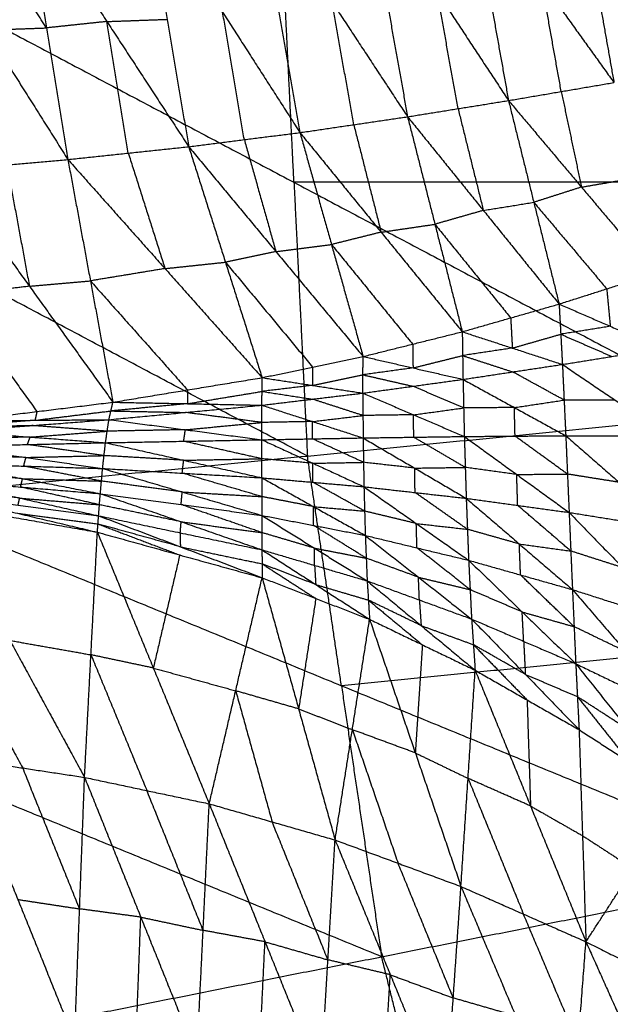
# Model space of a CAD drawing. Header units: millimetres. Extents: x -106 to 110, y -96 to 120.
# Tile 192 of 256: x -47.36 to -41.99, y 2.4 to 11.33. Entities that reach past the tile are written whole.
import ezdxf

# ---------------------------------------------------------------- set-up
doc = ezdxf.new("R2010")
doc.units = ezdxf.units.MM
doc.header["$MEASUREMENT"] = 0
doc.layers.add('Default', color=7, linetype='Continuous', true_color=0x000000)

msp = doc.modelspace()

# ---------------------------------------------------------------- linework, layer by layer
at = {"layer": 'Default'}
for points in [[(-42.2863, 12.5984, -1.9468), (-42.1234, 11.6776, -1.5788), (-41.9605, 10.7569, -1.2108)], [(-42.2863, 12.5984, -1.9468), (-41.6613, 11.7586, -1.5352), (-41.0362, 10.9189, -1.1235)], [(-45.2023, 12.5225, -2.2925), (-45.0069, 11.4128, -1.8619), (-44.8114, 10.3031, -1.4312)], [(-45.2023, 12.5225, -2.2925), (-44.5183, 11.4845, -1.8282), (-43.8342, 10.4465, -1.364)], [(-44.2114, 12.556, -2.1872), (-44.0228, 11.5012, -1.7756), (-43.8342, 10.4465, -1.364)], [(-44.2114, 12.556, -2.1872), (-43.5647, 11.5748, -1.7401), (-42.918, 10.5937, -1.293)], [(-43.2737, 12.581, -2.0759), (-43.0958, 11.5873, -1.6845), (-42.918, 10.5937, -1.293)], [(-43.2737, 12.581, -2.0759), (-42.6171, 11.6689, -1.6433), (-41.9605, 10.7569, -1.2108)], [(-47.1128, 11.2524, -2.0092), (-47.4838, 11.8395, -2.2582), (-47.8547, 12.4265, -2.5073)], [(-47.3076, 12.4461, -2.4724), (-47.1128, 11.2524, -2.0092), (-46.918, 10.0587, -1.5461)], [(-47.3076, 12.4461, -2.4724), (-46.5642, 11.3104, -1.9818), (-45.8208, 10.1747, -1.4912)], [(-46.2146, 12.4856, -2.3865), (-46.0177, 11.3301, -1.9389), (-45.8208, 10.1747, -1.4912)], [(-46.2146, 12.4856, -2.3865), (-45.513, 11.3943, -1.9089), (-44.8114, 10.3031, -1.4312)], [(-48.4019, 12.407, -2.5421), (-47.66, 11.2328, -2.0441), (-46.918, 10.0587, -1.5461)], [(-48.8358, 11.9553, 3.8611), (-44.8655, 9.8519, 3.8351), (-40.8952, 7.7484, 3.8092)], [(-44.8655, 9.8519, 3.8351), (-44.9171, 10.9036, 3.8351), (-44.9688, 11.9553, 3.8351)], [(-42.4392, 10.6753, -1.2519), (-42.5281, 11.1721, -1.4476), (-42.6171, 11.6689, -1.6433)], [(-43.3761, 10.5201, -1.3285), (-43.4704, 11.0475, -1.5343), (-43.5647, 11.5748, -1.7401)], [(-44.3228, 10.3748, -1.3976), (-44.4205, 10.9297, -1.6129), (-44.5183, 11.4845, -1.8282)], [(-45.3161, 10.2389, -1.4612), (-45.4145, 10.8166, -1.685), (-45.513, 11.3943, -1.9089)], [(-46.5642, 11.3104, -1.9818), (-46.8385, 11.2814, -1.9955), (-47.1128, 11.2524, -2.0092)], [(-46.5642, 11.3104, -1.9818), (-46.2909, 11.3203, -1.9603), (-46.0177, 11.3301, -1.9389)], [(-46.3694, 10.1167, -1.5186), (-46.4668, 10.7136, -1.7502), (-46.5642, 11.3104, -1.9818)], [(-47.66, 11.2328, -2.0441), (-47.3864, 11.2426, -2.0267), (-47.1128, 11.2524, -2.0092)], [(-42.918, 10.5937, -1.293), (-42.4392, 10.6753, -1.2519), (-41.9605, 10.7569, -1.2108)], [(-42.4392, 10.6753, -1.2519), (-42.3475, 10.242, -0.9286), (-42.2557, 9.8086, -0.6053)], [(-43.8342, 10.4465, -1.364), (-43.3761, 10.5201, -1.3285), (-42.918, 10.5937, -1.293)], [(-42.918, 10.5937, -1.293), (-42.6883, 9.6707, -0.6028), (-42.4586, 8.7478, 0.0874)], [(-42.918, 10.5937, -1.293), (-42.2557, 9.8086, -0.6053), (-41.5934, 9.0235, 0.0824)], [(-43.3761, 10.5201, -1.3285), (-43.2612, 10.0586, -0.9834), (-43.1464, 9.5971, -0.6383)], [(-44.8114, 10.3031, -1.4312), (-44.3228, 10.3748, -1.3976), (-43.8342, 10.4465, -1.364)], [(-44.3228, 10.3748, -1.3976), (-44.1987, 9.8873, -1.0334), (-44.0746, 9.3997, -0.6692)], [(-43.8342, 10.4465, -1.364), (-43.586, 9.4714, -0.6356), (-43.3378, 8.4963, 0.0927)], [(-43.8342, 10.4465, -1.364), (-43.1464, 9.5971, -0.6383), (-42.4586, 8.7478, 0.0874)], [(-45.8208, 10.1747, -1.4912), (-45.3161, 10.2389, -1.4612), (-44.8114, 10.3031, -1.4312)], [(-44.8114, 10.3031, -1.4312), (-44.5247, 9.2875, -0.6664), (-44.2381, 8.272, 0.0984)], [(-44.8114, 10.3031, -1.4312), (-44.0746, 9.3997, -0.6692), (-43.3378, 8.4963, 0.0927)], [(-45.3161, 10.2389, -1.4612), (-45.1727, 9.7311, -1.0788), (-45.0294, 9.2234, -0.6964)], [(-46.918, 10.0587, -1.5461), (-46.3694, 10.1167, -1.5186), (-45.8208, 10.1747, -1.4912)], [(-46.3694, 10.1167, -1.5186), (-46.2029, 9.593, -1.1197), (-46.0364, 9.0694, -0.7208)], [(-45.8208, 10.1747, -1.4912), (-45.4878, 9.1274, -0.6934), (-45.1548, 8.0801, 0.1044)], [(-45.8208, 10.1747, -1.4912), (-45.0294, 9.2234, -0.6964), (-44.2381, 8.272, 0.0984)], [(-48.0251, 9.9612, -1.5903), (-47.4716, 10.0099, -1.5682), (-46.918, 10.0587, -1.5461)], [(-47.4716, 10.0099, -1.5682), (-47.3694, 9.4596, -1.1532), (-47.2672, 8.9093, -0.7383)], [(-46.918, 10.0587, -1.5461), (-46.7137, 8.958, -0.7161), (-46.5093, 7.8574, 0.1138)], [(-46.918, 10.0587, -1.5461), (-46.0364, 9.0694, -0.7208), (-45.1548, 8.0801, 0.1044)], [(-48.0251, 9.9612, -1.5903), (-47.2672, 8.9093, -0.7383), (-46.5093, 7.8574, 0.1138)], [(-40.9985, 9.8519, 3.8092), (-42.932, 9.8519, 3.8222), (-44.8655, 9.8519, 3.8351)], [(-44.8655, 9.8519, 3.8351), (-44.8045, 8.6106, 3.8351), (-44.7435, 7.3693, 3.8351)], [(-42.2557, 9.8086, -0.6053), (-42.0163, 9.8494, -0.5848), (-41.7769, 9.8902, -0.5642)], [(-42.2557, 9.8086, -0.6053), (-42.472, 9.7397, -0.6041), (-42.6883, 9.6707, -0.6028)], [(-43.1464, 9.5971, -0.6383), (-42.9174, 9.6339, -0.6205), (-42.6883, 9.6707, -0.6028)], [(-42.6883, 9.6707, -0.6028), (-42.3572, 9.2782, -0.2589), (-42.026, 8.8856, 0.0849)], [(-43.1464, 9.5971, -0.6383), (-43.3662, 9.5343, -0.637), (-43.586, 9.4714, -0.6356)], [(-44.7435, 7.3693, 3.8351), (-46.7287, 8.4211, 3.8481), (-48.7138, 9.4728, 3.8611)], [(-44.0746, 9.3997, -0.6692), (-43.8303, 9.4356, -0.6524), (-43.586, 9.4714, -0.6356)], [(-43.586, 9.4714, -0.6356), (-43.2421, 9.0467, -0.2728), (-42.8982, 8.6221, 0.0901)], [(-44.0746, 9.3997, -0.6692), (-44.2997, 9.3436, -0.6678), (-44.5247, 9.2875, -0.6664)], [(-45.0294, 9.2234, -0.6964), (-45.2586, 9.1754, -0.6949), (-45.4878, 9.1274, -0.6934)], [(-45.0294, 9.2234, -0.6964), (-44.7771, 9.2554, -0.6814), (-44.5247, 9.2875, -0.6664)], [(-44.5247, 9.2875, -0.6664), (-44.1564, 8.8358, -0.2854), (-43.788, 8.3842, 0.0956)], [(-46.0364, 9.0694, -0.7208), (-45.7621, 9.0984, -0.7071), (-45.4878, 9.1274, -0.6934)], [(-45.4878, 9.1274, -0.6934), (-45.0921, 8.6517, -0.296), (-44.6964, 8.176, 0.1014)], [(-46.0364, 9.0694, -0.7208), (-46.3751, 9.0137, -0.7185), (-46.7137, 8.958, -0.7161)], [(-42.4586, 8.7478, 0.0874), (-42.026, 8.8856, 0.0849), (-41.5934, 9.0235, 0.0824)], [(-47.2672, 8.9093, -0.7383), (-46.9905, 8.9337, -0.7272), (-46.7137, 8.958, -0.7161)], [(-46.7137, 8.958, -0.7161), (-46.2729, 8.4634, -0.3035), (-45.8321, 7.9687, 0.1091)], [(-47.2672, 8.9093, -0.7383), (-47.6121, 8.8669, -0.7356), (-47.9569, 8.8245, -0.733)], [(-42.026, 8.8856, 0.0849), (-42.0097, 8.7158, -0.0752), (-41.9934, 8.5459, -0.2353)], [(-47.9569, 8.8245, -0.733), (-47.578, 8.2985, -0.307), (-47.199, 7.7725, 0.119)], [(-43.3378, 8.4963, 0.0927), (-42.8982, 8.6221, 0.0901), (-42.4586, 8.7478, 0.0874)], [(-42.4586, 8.7478, 0.0874), (-42.4435, 8.4739, -0.1868), (-42.4284, 8.2001, -0.461)], [(-42.4586, 8.7478, 0.0874), (-41.9934, 8.5459, -0.2353), (-41.5282, 8.344, -0.5581)], [(-42.8982, 8.6221, 0.0901), (-42.8907, 8.4851, -0.047), (-42.8831, 8.3482, -0.1841)], [(-44.2381, 8.272, 0.0984), (-43.788, 8.3842, 0.0956), (-43.3378, 8.4963, 0.0927)], [(-43.3378, 8.4963, 0.0927), (-43.3344, 8.2804, -0.1389), (-43.3309, 8.0645, -0.3705)], [(-43.3378, 8.4963, 0.0927), (-42.8831, 8.3482, -0.1841), (-42.4284, 8.2001, -0.461)], [(-41.9934, 8.5459, -0.2353), (-42.2185, 8.5099, -0.2111), (-42.4435, 8.4739, -0.1868)], [(-42.8831, 8.3482, -0.1841), (-42.6633, 8.4111, -0.1854), (-42.4435, 8.4739, -0.1868)], [(-42.4435, 8.4739, -0.1868), (-42.2109, 8.373, -0.3482), (-41.9783, 8.272, -0.5095)], [(-43.788, 8.3842, 0.0956), (-43.7862, 8.2762, -0.0202), (-43.7845, 8.1683, -0.136)], [(-42.8831, 8.3482, -0.1841), (-43.1087, 8.3143, -0.1615), (-43.3344, 8.2804, -0.1389)], [(-42.4284, 8.2001, -0.461), (-41.9783, 8.272, -0.5095), (-41.5282, 8.344, -0.5581)], [(-45.1548, 8.0801, 0.1044), (-44.6964, 8.176, 0.1014), (-44.2381, 8.272, 0.0984)], [(-44.2404, 7.9399, -0.2869), (-44.2393, 8.1059, -0.0943), (-44.2381, 8.272, 0.0984)], [(-44.2381, 8.272, 0.0984), (-43.7845, 8.1683, -0.136), (-43.3309, 8.0645, -0.3705)], [(-43.7845, 8.1683, -0.136), (-43.5594, 8.2243, -0.1374), (-43.3344, 8.2804, -0.1389)], [(-43.3344, 8.2804, -0.1389), (-43.107, 8.2064, -0.2773), (-42.8796, 8.1323, -0.4157)], [(-44.6964, 8.176, 0.1014), (-44.697, 8.093, 0.0051), (-44.6976, 8.01, -0.0913)], [(-43.7845, 8.1683, -0.136), (-44.0119, 8.1371, -0.1152), (-44.2393, 8.1059, -0.0943)], [(-43.3309, 8.0645, -0.3705), (-42.8796, 8.1323, -0.4157), (-42.4284, 8.2001, -0.461)], [(-42.4132, 7.8767, -0.6202), (-42.6464, 8.0045, -0.5179), (-42.8796, 8.1323, -0.4157)], [(-42.4284, 8.2001, -0.461), (-42.4132, 7.8767, -0.6202), (-42.398, 7.5534, -0.7793)], [(-42.4284, 8.2001, -0.461), (-41.9507, 7.8766, -0.6936), (-41.4731, 7.5532, -0.9261)], [(-46.5093, 7.8574, 0.1138), (-45.8321, 7.9687, 0.1091), (-45.1548, 8.0801, 0.1044)], [(-45.1563, 7.8303, -0.2103), (-45.1555, 7.9552, -0.053), (-45.1548, 8.0801, 0.1044)], [(-45.1548, 8.0801, 0.1044), (-44.6976, 8.01, -0.0913), (-44.2404, 7.9399, -0.2869)], [(-44.6976, 8.01, -0.0913), (-44.4684, 8.058, -0.0928), (-44.2393, 8.1059, -0.0943)], [(-44.2404, 7.9399, -0.2869), (-43.7857, 8.0022, -0.3287), (-43.3309, 8.0645, -0.3705)], [(-44.2393, 8.1059, -0.0943), (-44.0125, 8.0541, -0.2115), (-43.7857, 8.0022, -0.3287)], [(-43.3309, 8.0645, -0.3705), (-43.3249, 7.8055, -0.5066), (-43.3189, 7.5465, -0.6428)], [(-43.3309, 8.0645, -0.3705), (-42.8645, 7.809, -0.5749), (-42.398, 7.5534, -0.7793)], [(-45.8321, 7.9687, 0.1091), (-45.8324, 7.9063, 0.0304), (-45.8328, 7.8439, -0.0483)], [(-45.8328, 7.8439, -0.0483), (-45.4942, 7.8995, -0.0506), (-45.1555, 7.9552, -0.053)], [(-44.6976, 8.01, -0.0913), (-44.9266, 7.9826, -0.0721), (-45.1555, 7.9552, -0.053)], [(-45.1555, 7.9552, -0.053), (-44.9269, 7.9202, -0.1508), (-44.6983, 7.8851, -0.2486)], [(-43.3249, 7.8055, -0.5066), (-43.5553, 7.9039, -0.4177), (-43.7857, 8.0022, -0.3287)], [(-45.1563, 7.8303, -0.2103), (-44.6983, 7.8851, -0.2486), (-44.2404, 7.9399, -0.2869)], [(-44.2391, 7.7367, -0.402), (-44.4687, 7.8109, -0.3253), (-44.6983, 7.8851, -0.2486)], [(-44.2404, 7.9399, -0.2869), (-44.2391, 7.7367, -0.402), (-44.2378, 7.5335, -0.5171)], [(-44.2404, 7.9399, -0.2869), (-43.7797, 7.7432, -0.4649), (-43.3189, 7.5465, -0.6428)], [(-42.8645, 7.809, -0.5749), (-42.6388, 7.8428, -0.5975), (-42.4132, 7.8767, -0.6202)], [(-41.9507, 7.8766, -0.6936), (-42.182, 7.8767, -0.6569), (-42.4132, 7.8767, -0.6202)], [(-47.8887, 7.6877, 0.1243), (-47.199, 7.7725, 0.119), (-46.5093, 7.8574, 0.1138)], [(-47.2171, 7.6933, 0.0099), (-46.8723, 7.7357, 0.0072), (-46.5274, 7.7781, 0.0046)], [(-47.199, 7.7725, 0.119), (-47.2081, 7.7329, 0.0645), (-47.2171, 7.6933, 0.0099)], [(-46.5455, 7.6989, -0.1046), (-46.5274, 7.7781, 0.0046), (-46.5093, 7.8574, 0.1138)], [(-46.5455, 7.6989, -0.1046), (-45.8509, 7.7646, -0.1574), (-45.1563, 7.8303, -0.2103)], [(-45.8328, 7.8439, -0.0483), (-46.1801, 7.811, -0.0218), (-46.5274, 7.7781, 0.0046)], [(-46.5274, 7.7781, 0.0046), (-46.1892, 7.7714, -0.0764), (-45.8509, 7.7646, -0.1574)], [(-46.5093, 7.8574, 0.1138), (-45.8328, 7.8439, -0.0483), (-45.1563, 7.8303, -0.2103)], [(-45.1572, 7.5168, -0.402), (-45.1567, 7.6736, -0.3061), (-45.1563, 7.8303, -0.2103)], [(-45.1563, 7.8303, -0.2103), (-44.6971, 7.6819, -0.3637), (-44.2378, 7.5335, -0.5171)], [(-43.7797, 7.7432, -0.4649), (-43.5523, 7.7744, -0.4858), (-43.3249, 7.8055, -0.5066)], [(-42.8645, 7.809, -0.5749), (-43.0947, 7.8072, -0.5408), (-43.3249, 7.8055, -0.5066)], [(-42.8584, 7.55, -0.7111), (-42.8614, 7.6795, -0.643), (-42.8645, 7.809, -0.5749)], [(-48.5919, 6.9903, 3.8611), (-44.7435, 7.3693, 3.8351), (-40.8952, 7.7484, 3.8092)], [(-47.9448, 7.5926, -0.0163), (-47.2452, 7.6458, -0.0604), (-46.5455, 7.6989, -0.1046)], [(-47.2171, 7.6933, 0.0099), (-47.5669, 7.6667, 0.0319), (-47.9168, 7.6402, 0.054)], [(-47.8887, 7.6877, 0.1243), (-47.2171, 7.6933, 0.0099), (-46.5455, 7.6989, -0.1046)], [(-46.5767, 7.49, -0.2431), (-46.5611, 7.5944, -0.1738), (-46.5455, 7.6989, -0.1046)], [(-46.5455, 7.6989, -0.1046), (-45.8514, 7.6079, -0.2533), (-45.1572, 7.5168, -0.402)], [(-45.1567, 7.6736, -0.3061), (-45.5038, 7.7191, -0.2318), (-45.8509, 7.7646, -0.1574)], [(-44.6971, 7.6819, -0.3637), (-44.9269, 7.6778, -0.3349), (-45.1567, 7.6736, -0.3061)], [(-44.6975, 7.5252, -0.4595), (-44.6973, 7.6036, -0.4116), (-44.6971, 7.6819, -0.3637)], [(-44.6971, 7.6819, -0.3637), (-44.4681, 7.7093, -0.3828), (-44.2391, 7.7367, -0.402)], [(-43.7797, 7.7432, -0.4649), (-44.0094, 7.74, -0.4334), (-44.2391, 7.7367, -0.402)], [(-43.7784, 7.54, -0.5799), (-43.779, 7.6416, -0.5224), (-43.7797, 7.7432, -0.4649)], [(-47.9448, 7.5926, -0.0163), (-47.2608, 7.5413, -0.1297), (-46.5767, 7.49, -0.2431)], [(-47.9168, 7.6402, 0.054), (-47.581, 7.643, -0.0032), (-47.2452, 7.6458, -0.0604)], [(-47.2608, 7.5413, -0.1297), (-46.911, 7.5679, -0.1518), (-46.5611, 7.5944, -0.1738)], [(-46.5611, 7.5944, -0.1738), (-46.9032, 7.6201, -0.1171), (-47.2452, 7.6458, -0.0604)], [(-45.8514, 7.6079, -0.2533), (-46.2062, 7.6012, -0.2136), (-46.5611, 7.5944, -0.1738)], [(-45.867, 7.5034, -0.3225), (-45.8592, 7.5556, -0.2879), (-45.8514, 7.6079, -0.2533)], [(-45.8514, 7.6079, -0.2533), (-45.504, 7.6407, -0.2797), (-45.1567, 7.6736, -0.3061)], [(-47.2608, 7.5413, -0.1297), (-47.6152, 7.533, -0.0968), (-47.9695, 7.5247, -0.0639)], [(-47.2855, 7.4734, -0.1773), (-47.2731, 7.5074, -0.1535), (-47.2608, 7.5413, -0.1297)], [(-46.5767, 7.49, -0.2431), (-45.867, 7.5034, -0.3225), (-45.1572, 7.5168, -0.402)], [(-45.1573, 7.3444, -0.4254), (-45.5121, 7.4239, -0.374), (-45.867, 7.5034, -0.3225)], [(-45.1573, 7.1719, -0.4488), (-45.1573, 7.3444, -0.4254), (-45.1572, 7.5168, -0.402)], [(-45.1572, 7.5168, -0.402), (-44.6975, 7.5252, -0.4595), (-44.2378, 7.5335, -0.5171)], [(-45.1572, 7.5168, -0.402), (-44.6937, 7.3037, -0.4879), (-44.2302, 7.0905, -0.5739)], [(-44.234, 7.312, -0.5455), (-44.4658, 7.4186, -0.5025), (-44.6975, 7.5252, -0.4595)], [(-44.2378, 7.5335, -0.5171), (-43.7784, 7.54, -0.5799), (-43.3189, 7.5465, -0.6428)], [(-44.2378, 7.5335, -0.5171), (-44.234, 7.312, -0.5455), (-44.2302, 7.0905, -0.5739)], [(-44.2378, 7.5335, -0.5171), (-43.7698, 7.2596, -0.6138), (-43.3017, 6.9857, -0.7104)], [(-43.3103, 7.2661, -0.6766), (-43.5443, 7.4031, -0.6283), (-43.7784, 7.54, -0.5799)], [(-43.3189, 7.5465, -0.6428), (-42.8584, 7.55, -0.7111), (-42.398, 7.5534, -0.7793)], [(-43.3189, 7.5465, -0.6428), (-43.3103, 7.2661, -0.6766), (-43.3017, 6.9857, -0.7104)], [(-43.3189, 7.5465, -0.6428), (-42.8432, 7.202, -0.7508), (-42.3675, 6.8575, -0.8589)], [(-42.3828, 7.2054, -0.8191), (-42.6206, 7.3777, -0.7651), (-42.8584, 7.55, -0.7111)], [(-42.398, 7.5534, -0.7793), (-42.3828, 7.2054, -0.8191), (-42.3675, 6.8575, -0.8589)], [(-42.398, 7.5534, -0.7793), (-41.9356, 7.5533, -0.8527), (-41.4731, 7.5532, -0.9261)], [(-42.398, 7.5534, -0.7793), (-41.913, 7.1305, -0.8989), (-41.428, 6.7075, -1.0185)], [(-47.9942, 7.4568, -0.1116), (-47.2855, 7.4734, -0.1773), (-46.5767, 7.49, -0.2431)], [(-47.9942, 7.4568, -0.1116), (-47.2985, 7.3564, -0.1938), (-46.6027, 7.256, -0.276)], [(-46.5897, 7.373, -0.2596), (-46.9376, 7.4232, -0.2184), (-47.2855, 7.4734, -0.1773)], [(-46.6027, 7.256, -0.276), (-46.5897, 7.373, -0.2596), (-46.5767, 7.49, -0.2431)], [(-46.5767, 7.49, -0.2431), (-45.867, 7.3309, -0.346), (-45.1573, 7.1719, -0.4488)], [(-47.2985, 7.3564, -0.1938), (-47.6569, 7.3674, -0.158), (-48.0154, 7.3783, -0.1223)], [(-47.3196, 7.2779, -0.2045), (-47.309, 7.3171, -0.1991), (-47.2985, 7.3564, -0.1938)], [(-47.2985, 7.3564, -0.1938), (-46.9441, 7.3647, -0.2267), (-46.5897, 7.373, -0.2596)], [(-45.867, 7.3309, -0.346), (-46.2284, 7.352, -0.3028), (-46.5897, 7.373, -0.2596)], [(-45.88, 7.2139, -0.3624), (-45.8735, 7.2724, -0.3542), (-45.867, 7.3309, -0.346)], [(-45.867, 7.3309, -0.346), (-45.5121, 7.3377, -0.3857), (-45.1573, 7.3444, -0.4254)], [(-44.6937, 7.3037, -0.4879), (-44.9255, 7.324, -0.4567), (-45.1573, 7.3444, -0.4254)], [(-44.4345, 5.2861, 3.8351), (-44.589, 6.3277, 3.8351), (-44.7435, 7.3693, 3.8351)], [(-48.0366, 7.2998, -0.1331), (-47.3301, 7.1637, -0.1824), (-46.6236, 7.0275, -0.2318)], [(-48.0366, 7.2998, -0.1331), (-47.3196, 7.2779, -0.2045), (-46.6027, 7.256, -0.276)], [(-46.6132, 7.1418, -0.2539), (-46.9664, 7.2098, -0.2292), (-47.3196, 7.2779, -0.2045)], [(-46.6236, 7.0275, -0.2318), (-46.6132, 7.1418, -0.2539), (-46.6027, 7.256, -0.276)], [(-46.6027, 7.256, -0.276), (-45.88, 7.2139, -0.3624), (-45.1573, 7.1719, -0.4488)], [(-46.6027, 7.256, -0.276), (-45.8799, 7.0433, -0.332), (-45.157, 6.8306, -0.3881)], [(-44.6938, 7.1312, -0.5114), (-44.6938, 7.2174, -0.4996), (-44.6937, 7.3037, -0.4879)], [(-44.6937, 7.3037, -0.4879), (-44.4639, 7.3078, -0.5167), (-44.234, 7.312, -0.5455)], [(-43.7698, 7.2596, -0.6138), (-44.0019, 7.2858, -0.5796), (-44.234, 7.312, -0.5455)], [(-43.7698, 7.2596, -0.6138), (-43.54, 7.2629, -0.6452), (-43.3103, 7.2661, -0.6766)], [(-43.766, 7.0381, -0.6422), (-43.7679, 7.1489, -0.628), (-43.7698, 7.2596, -0.6138)], [(-42.8432, 7.202, -0.7508), (-43.0768, 7.2341, -0.7137), (-43.3103, 7.2661, -0.6766)], [(-48.0719, 7.1483, -0.1024), (-47.3557, 6.9877, -0.0992), (-46.6394, 6.8271, -0.096)], [(-48.0719, 7.1483, -0.1024), (-47.3478, 7.0879, -0.1671), (-46.6236, 7.0275, -0.2318)], [(-47.3301, 7.1637, -0.1824), (-47.6922, 7.1939, -0.1501), (-48.0543, 7.2241, -0.1177)], [(-47.3478, 7.0879, -0.1671), (-47.3389, 7.1258, -0.1748), (-47.3301, 7.1637, -0.1824)], [(-47.3301, 7.1637, -0.1824), (-46.9716, 7.1527, -0.2182), (-46.6132, 7.1418, -0.2539)], [(-45.1572, 7.0012, -0.4185), (-45.5186, 7.1076, -0.3904), (-45.88, 7.2139, -0.3624)], [(-45.1573, 7.1719, -0.4488), (-45.1572, 7.0012, -0.4185), (-45.157, 6.8306, -0.3881)], [(-45.1573, 7.1719, -0.4488), (-44.6938, 7.1312, -0.5114), (-44.2302, 7.0905, -0.5739)], [(-45.1573, 7.1719, -0.4488), (-44.6877, 6.9104, -0.475), (-44.218, 6.6489, -0.5011)], [(-42.8432, 7.202, -0.7508), (-42.613, 7.2037, -0.785), (-42.3828, 7.2054, -0.8191)], [(-42.8346, 6.9216, -0.7847), (-42.8389, 7.0618, -0.7677), (-42.8432, 7.202, -0.7508)], [(-41.913, 7.1305, -0.8989), (-42.1479, 7.168, -0.859), (-42.3828, 7.2054, -0.8191)], [(-47.3557, 6.9877, -0.0992), (-47.7209, 7.0364, -0.0775), (-48.0862, 7.0851, -0.0559)], [(-46.6315, 6.9273, -0.1639), (-46.9897, 7.0076, -0.1655), (-47.3478, 7.0879, -0.1671)], [(-45.8799, 7.0433, -0.332), (-46.2465, 7.0925, -0.293), (-46.6132, 7.1418, -0.2539)], [(-44.2241, 6.8697, -0.5375), (-44.459, 7.0005, -0.5244), (-44.6938, 7.1312, -0.5114)], [(-44.2302, 7.0905, -0.5739), (-44.2241, 6.8697, -0.5375), (-44.218, 6.6489, -0.5011)], [(-44.2302, 7.0905, -0.5739), (-43.766, 7.0381, -0.6422), (-43.3017, 6.9857, -0.7104)], [(-44.2302, 7.0905, -0.5739), (-43.755, 6.7571, -0.5992), (-43.2798, 6.4237, -0.6245)], [(-48.5919, 6.9903, 3.8611), (-44.4345, 5.2861, 3.8351), (-40.2771, 3.5819, 3.8092)], [(-48.1004, 7.0218, -0.0094), (-47.3754, 6.85, 0.0526), (-46.6503, 6.6782, 0.1147)], [(-48.1004, 7.0218, -0.0094), (-47.3699, 6.9245, -0.0527), (-46.6394, 6.8271, -0.096)], [(-47.3699, 6.9245, -0.0527), (-47.3628, 6.9561, -0.0759), (-47.3557, 6.9877, -0.0992)], [(-47.3557, 6.9877, -0.0992), (-46.9936, 6.9575, -0.1315), (-46.6315, 6.9273, -0.1639)], [(-46.6394, 6.8271, -0.096), (-46.6315, 6.9273, -0.1639), (-46.6236, 7.0275, -0.2318)], [(-46.6236, 7.0275, -0.2318), (-45.8903, 6.929, -0.3099), (-45.157, 6.8306, -0.3881)], [(-46.6236, 7.0275, -0.2318), (-45.8898, 6.7729, -0.2157), (-45.1561, 6.5183, -0.1996)], [(-45.8903, 6.929, -0.3099), (-45.8851, 6.9862, -0.321), (-45.8799, 7.0433, -0.332)], [(-45.8799, 7.0433, -0.332), (-45.5185, 7.0223, -0.3753), (-45.1572, 7.0012, -0.4185)], [(-44.6877, 6.9104, -0.475), (-44.9224, 6.9558, -0.4467), (-45.1572, 7.0012, -0.4185)], [(-43.2908, 6.7047, -0.6675), (-43.5284, 6.8714, -0.6548), (-43.766, 7.0381, -0.6422)], [(-43.3017, 6.9857, -0.7104), (-43.2908, 6.7047, -0.6675), (-43.2798, 6.4237, -0.6245)], [(-43.3017, 6.9857, -0.7104), (-42.8346, 6.9216, -0.7847), (-42.3675, 6.8575, -0.8589)], [(-43.3017, 6.9857, -0.7104), (-42.8196, 6.5716, -0.7345), (-42.3374, 6.1575, -0.7585)], [(-48.1222, 6.9388, 0.1258), (-47.4444, 5.6966, -0.712), (-46.7666, 4.4544, -1.5498)], [(-48.1222, 6.9388, 0.1258), (-47.3863, 6.8085, 0.1203), (-46.6503, 6.6782, 0.1147)], [(-45.8898, 6.7729, -0.2157), (-46.2607, 6.8501, -0.1898), (-46.6315, 6.9273, -0.1639)], [(-45.1565, 6.6744, -0.2939), (-45.5234, 6.8017, -0.3019), (-45.8903, 6.929, -0.3099)], [(-44.6875, 6.7398, -0.4446), (-44.6876, 6.8251, -0.4598), (-44.6877, 6.9104, -0.475)], [(-44.6877, 6.9104, -0.475), (-44.4559, 6.8901, -0.5062), (-44.2241, 6.8697, -0.5375)], [(-42.3525, 6.5075, -0.8087), (-42.5935, 6.7145, -0.7967), (-42.8346, 6.9216, -0.7847)], [(-47.3754, 6.85, 0.0526), (-47.0101, 6.8013, 0.031), (-46.6449, 6.7527, 0.0094)], [(-46.6503, 6.6782, 0.1147), (-46.6449, 6.7527, 0.0094), (-46.6394, 6.8271, -0.096)], [(-46.6394, 6.8271, -0.096), (-45.8977, 6.6727, -0.1478), (-45.1561, 6.5183, -0.1996)], [(-46.6394, 6.8271, -0.096), (-45.897, 6.5461, 0.0043), (-45.1546, 6.265, 0.1047)], [(-45.157, 6.8306, -0.3881), (-45.1565, 6.6744, -0.2939), (-45.1561, 6.5183, -0.1996)], [(-45.157, 6.8306, -0.3881), (-44.6875, 6.7398, -0.4446), (-44.218, 6.6489, -0.5011)], [(-45.157, 6.8306, -0.3881), (-44.679, 6.5336, -0.3312), (-44.2009, 6.2366, -0.2743)], [(-43.755, 6.7571, -0.5992), (-43.9896, 6.8134, -0.5683), (-44.2241, 6.8697, -0.5375)], [(-42.3675, 6.8575, -0.8589), (-42.3525, 6.5075, -0.8087), (-42.3374, 6.1575, -0.7585)], [(-42.3675, 6.8575, -0.8589), (-41.8978, 6.7825, -0.9387), (-41.428, 6.7075, -1.0185)], [(-42.3675, 6.8575, -0.8589), (-41.8805, 6.3567, -0.8807), (-41.3935, 5.8559, -0.9026)], [(-46.6449, 6.7527, 0.0094), (-46.2737, 6.6121, 0.0595), (-45.9025, 6.4716, 0.1097)], [(-45.897, 6.5461, 0.0043), (-46.2709, 6.6494, 0.0068), (-46.6449, 6.7527, 0.0094)], [(-45.8977, 6.6727, -0.1478), (-45.8938, 6.7228, -0.1818), (-45.8898, 6.7729, -0.2157)], [(-45.8898, 6.7729, -0.2157), (-45.5232, 6.7237, -0.2548), (-45.1565, 6.6744, -0.2939)], [(-44.2094, 6.4428, -0.3877), (-44.4485, 6.5913, -0.4162), (-44.6875, 6.7398, -0.4446)], [(-43.7489, 6.5363, -0.5628), (-43.752, 6.6467, -0.581), (-43.755, 6.7571, -0.5992)], [(-43.755, 6.7571, -0.5992), (-43.5229, 6.7309, -0.6333), (-43.2908, 6.7047, -0.6675)], [(-42.8196, 6.5716, -0.7345), (-43.0552, 6.6382, -0.701), (-43.2908, 6.7047, -0.6675)], [(-46.7666, 4.4544, -1.5498), (-46.7085, 5.5663, -0.7176), (-46.6503, 6.6782, 0.1147)], [(-46.6503, 6.6782, 0.1147), (-46.1425, 5.4464, -0.6854), (-45.6347, 4.2145, -1.4855)], [(-46.6503, 6.6782, 0.1147), (-45.9025, 6.4716, 0.1097), (-45.1546, 6.265, 0.1047)], [(-45.8977, 6.6727, -0.1478), (-45.8974, 6.6094, -0.0717), (-45.897, 6.5461, 0.0043)], [(-44.679, 6.5336, -0.3312), (-44.9177, 6.604, -0.3125), (-45.1565, 6.6744, -0.2939)], [(-44.218, 6.6489, -0.5011), (-44.2094, 6.4428, -0.3877), (-44.2009, 6.2366, -0.2743)], [(-44.218, 6.6489, -0.5011), (-43.7489, 6.5363, -0.5628), (-43.2798, 6.4237, -0.6245)], [(-44.218, 6.6489, -0.5011), (-43.7354, 6.2698, -0.4284), (-43.2529, 5.8906, -0.3557)], [(-45.897, 6.5461, 0.0043), (-45.5262, 6.4689, -0.0216), (-45.1553, 6.3917, -0.0475)], [(-44.6785, 6.3775, -0.237), (-44.6787, 6.4555, -0.2841), (-44.679, 6.5336, -0.3312)], [(-44.679, 6.5336, -0.3312), (-44.4442, 6.4882, -0.3595), (-44.2094, 6.4428, -0.3877)], [(-43.2663, 6.1572, -0.4901), (-43.5076, 6.3468, -0.5264), (-43.7489, 6.5363, -0.5628)], [(-42.8086, 6.2906, -0.6915), (-42.8141, 6.4311, -0.713), (-42.8196, 6.5716, -0.7345)], [(-42.8196, 6.5716, -0.7345), (-42.586, 6.5395, -0.7716), (-42.3525, 6.5075, -0.8087)], [(-45.9025, 6.4716, 0.1097), (-46.0225, 5.959, -0.2879), (-46.1425, 5.4464, -0.6854)], [(-45.1561, 6.5183, -0.1996), (-45.1553, 6.3917, -0.0475), (-45.1546, 6.265, 0.1047)], [(-45.1561, 6.5183, -0.1996), (-44.6785, 6.3775, -0.237), (-44.2009, 6.2366, -0.2743)], [(-45.1561, 6.5183, -0.1996), (-44.6675, 6.2032, -0.0505), (-44.179, 5.8881, 0.0987)], [(-43.7354, 6.2698, -0.4284), (-43.9724, 6.3563, -0.4081), (-44.2094, 6.4428, -0.3877)], [(-41.8805, 6.3567, -0.8807), (-42.1165, 6.4321, -0.8447), (-42.3525, 6.5075, -0.8087)], [(-45.1553, 6.3917, -0.0475), (-44.911, 6.2341, 0.0271), (-44.6668, 6.0766, 0.1017)], [(-44.6675, 6.2032, -0.0505), (-44.9114, 6.2974, -0.049), (-45.1553, 6.3917, -0.0475)], [(-44.6785, 6.3775, -0.237), (-44.673, 6.2904, -0.1437), (-44.6675, 6.2032, -0.0505)], [(-43.2798, 6.4237, -0.6245), (-43.2663, 6.1572, -0.4901), (-43.2529, 5.8906, -0.3557)], [(-43.2798, 6.4237, -0.6245), (-42.8086, 6.2906, -0.6915), (-42.3374, 6.1575, -0.7585)], [(-43.2798, 6.4237, -0.6245), (-42.7936, 5.9547, -0.5341), (-42.3074, 5.4857, -0.4438)], [(-45.6347, 4.2145, -1.4855), (-45.3946, 5.2398, -0.6904), (-45.1546, 6.265, 0.1047)], [(-45.1546, 6.265, 0.1047), (-44.8233, 5.0757, -0.6529), (-44.4921, 3.8864, -1.4105)], [(-45.1546, 6.265, 0.1047), (-44.6668, 6.0766, 0.1017), (-44.179, 5.8881, 0.0987)], [(-43.7269, 6.0636, -0.315), (-43.7312, 6.1667, -0.3717), (-43.7354, 6.2698, -0.4284)], [(-43.7354, 6.2698, -0.4284), (-43.5009, 6.2135, -0.4592), (-43.2663, 6.1572, -0.4901)], [(-42.3224, 5.8216, -0.6011), (-42.5655, 6.0561, -0.6463), (-42.8086, 6.2906, -0.6915)], [(-44.6675, 6.2032, -0.0505), (-44.4287, 6.1328, -0.0691), (-44.19, 6.0624, -0.0878)], [(-44.2009, 6.2366, -0.2743), (-44.19, 6.0624, -0.0878), (-44.179, 5.8881, 0.0987)], [(-44.2009, 6.2366, -0.2743), (-43.7269, 6.0636, -0.315), (-43.2529, 5.8906, -0.3557)], [(-44.2009, 6.2366, -0.2743), (-43.711, 5.8313, -0.0906), (-43.221, 5.426, 0.0932)], [(-44.6668, 6.0766, 0.1017), (-44.7451, 5.5761, -0.2756), (-44.8233, 5.0757, -0.6529)], [(-42.7936, 5.9547, -0.5341), (-43.03, 6.056, -0.5121), (-43.2663, 6.1572, -0.4901)], [(-42.3374, 6.1575, -0.7585), (-42.3224, 5.8216, -0.6011), (-42.3074, 5.4857, -0.4438)], [(-42.3374, 6.1575, -0.7585), (-41.8655, 6.0067, -0.8305), (-41.3935, 5.8559, -0.9026)], [(-42.3374, 6.1575, -0.7585), (-41.8533, 5.5952, -0.6483), (-41.3692, 5.033, -0.5382)], [(-44.19, 6.0624, -0.0878), (-43.945, 5.8597, 0.004), (-43.7, 5.6571, 0.0959)], [(-43.711, 5.8313, -0.0906), (-43.9505, 5.9468, -0.0892), (-44.19, 6.0624, -0.0878)], [(-43.7269, 6.0636, -0.315), (-43.7189, 5.9475, -0.2028), (-43.711, 5.8313, -0.0906)], [(-42.7801, 5.6882, -0.3997), (-42.7869, 5.8215, -0.4669), (-42.7936, 5.9547, -0.5341)], [(-42.7936, 5.9547, -0.5341), (-42.558, 5.8882, -0.5676), (-42.3224, 5.8216, -0.6011)], [(-44.4921, 3.8864, -1.4105), (-44.3356, 4.8873, -0.6559), (-44.179, 5.8881, 0.0987)], [(-44.179, 5.8881, 0.0987), (-43.764, 4.6764, -0.6132), (-43.3491, 3.4647, -1.3252)], [(-44.179, 5.8881, 0.0987), (-43.7, 5.6571, 0.0959), (-43.221, 5.426, 0.0932)], [(-43.711, 5.8313, -0.0906), (-43.474, 5.7448, -0.1109), (-43.237, 5.6583, -0.1313)], [(-43.2529, 5.8906, -0.3557), (-43.237, 5.6583, -0.1313), (-43.221, 5.426, 0.0932)], [(-43.2529, 5.8906, -0.3557), (-42.7801, 5.6882, -0.3997), (-42.3074, 5.4857, -0.4438)], [(-43.2529, 5.8906, -0.3557), (-42.7651, 5.3891, -0.1338), (-42.2773, 4.8876, 0.088)], [(-41.8533, 5.5952, -0.6483), (-42.0878, 5.7084, -0.6247), (-42.3224, 5.8216, -0.6011)], [(-48.0052, 5.7818, -0.739), (-47.6663, 5.1607, -1.158), (-47.3274, 4.5395, -1.5769)], [(-47.4444, 5.6966, -0.712), (-47.0764, 5.6315, -0.7148), (-46.7085, 5.5663, -0.7176)], [(-40.5861, 5.6651, 3.8092), (-42.5103, 5.4756, 3.8222), (-44.4345, 5.2861, 3.8351)], [(-43.7, 5.6571, 0.0959), (-43.732, 5.1667, -0.2587), (-43.764, 4.6764, -0.6132)], [(-43.237, 5.6583, -0.1313), (-42.9931, 5.4076, -0.0203), (-42.7492, 5.1568, 0.0906)], [(-42.7651, 5.3891, -0.1338), (-43.001, 5.5237, -0.1325), (-43.237, 5.6583, -0.1313)], [(-42.7801, 5.6882, -0.3997), (-42.7726, 5.5386, -0.2668), (-42.7651, 5.3891, -0.1338)], [(-46.7085, 5.5663, -0.7176), (-46.4546, 4.9504, -1.1176), (-46.2007, 4.3344, -1.5176)], [(-46.1425, 5.4464, -0.6854), (-46.4255, 5.5063, -0.7015), (-46.7085, 5.5663, -0.7176)], [(-42.3074, 5.4857, -0.4438), (-42.2923, 5.1867, -0.1779), (-42.2773, 4.8876, 0.088)], [(-42.3074, 5.4857, -0.4438), (-41.8383, 5.2594, -0.491), (-41.3692, 5.033, -0.5382)], [(-42.3074, 5.4857, -0.4438), (-41.8311, 4.888, -0.1802), (-41.3549, 4.2902, 0.0834)], [(-46.1425, 5.4464, -0.6854), (-45.7686, 5.3431, -0.6879), (-45.3946, 5.2398, -0.6904)], [(-43.3491, 3.4647, -1.3252), (-43.285, 4.4454, -0.616), (-43.221, 5.426, 0.0932)], [(-43.221, 5.426, 0.0932), (-42.7492, 5.1568, 0.0906), (-42.2773, 4.8876, 0.088)], [(-43.221, 5.426, 0.0932), (-42.7178, 4.1946, -0.5684), (-42.2147, 2.9632, -1.2299)], [(-42.7651, 5.3891, -0.1338), (-42.5287, 5.2879, -0.1558), (-42.2923, 5.1867, -0.1779)], [(-44.4345, 5.2861, 3.8351), (-44.2521, 4.0568, 3.8351), (-44.0698, 2.8275, 3.8351)], [(-45.3946, 5.2398, -0.6904), (-45.229, 4.6451, -1.0692), (-45.0634, 4.0505, -1.448)], [(-44.8233, 5.0757, -0.6529), (-45.109, 5.1577, -0.6717), (-45.3946, 5.2398, -0.6904)], [(-42.2923, 5.1867, -0.1779), (-42.0542, 4.8878, -0.0461), (-41.8161, 4.5889, 0.0857)], [(-41.8311, 4.888, -0.1802), (-42.0617, 5.0373, -0.179), (-42.2923, 5.1867, -0.1779)], [(-42.7492, 5.1568, 0.0906), (-42.7335, 4.6757, -0.2389), (-42.7178, 4.1946, -0.5684)], [(-44.8233, 5.0757, -0.6529), (-44.5795, 4.9815, -0.6544), (-44.3356, 4.8873, -0.6559)], [(-44.3356, 4.8873, -0.6559), (-44.1281, 4.2814, -1.0119), (-43.9206, 3.6756, -1.3679)], [(-43.764, 4.6764, -0.6132), (-44.0498, 4.7818, -0.6346), (-44.3356, 4.8873, -0.6559)], [(-42.2773, 4.8876, 0.088), (-42.246, 3.9254, -0.5709), (-42.2147, 2.9632, -1.2299)], [(-42.2773, 4.8876, 0.088), (-41.8161, 4.5889, 0.0857), (-41.3549, 4.2902, 0.0834)], [(-43.764, 4.6764, -0.6132), (-43.5245, 4.5609, -0.6146), (-43.285, 4.4454, -0.616)], [(-47.8882, 4.6247, -1.6039), (-47.3725, 3.3468, -2.0314), (-46.8568, 2.0688, -2.459)], [(-47.8882, 4.6247, -1.6039), (-47.3274, 4.5395, -1.5769), (-46.7666, 4.4544, -1.5498)], [(-44.0698, 2.8275, 3.8351), (-46.1485, 3.6796, 3.8481), (-48.2272, 4.5317, 3.8611)], [(-46.8117, 3.2616, -2.0044), (-47.0696, 3.9006, -1.7906), (-47.3274, 4.5395, -1.5769)], [(-46.8568, 2.0688, -2.459), (-46.8117, 3.2616, -2.0044), (-46.7666, 4.4544, -1.5498)], [(-46.7666, 4.4544, -1.5498), (-46.2563, 3.1867, -1.9546), (-45.746, 1.9191, -2.3595)], [(-46.7666, 4.4544, -1.5498), (-46.2007, 4.3344, -1.5176), (-45.6347, 4.2145, -1.4855)], [(-43.285, 4.4454, -0.616), (-43.0335, 3.8296, -0.9468), (-42.7819, 3.2139, -1.2775)], [(-42.7178, 4.1946, -0.5684), (-43.0014, 4.32, -0.5922), (-43.285, 4.4454, -0.616)], [(-45.6904, 3.0668, -1.9225), (-45.9455, 3.7006, -1.7201), (-46.2007, 4.3344, -1.5176)], [(-42.2147, 2.9632, -1.2299), (-41.7848, 3.6267, -0.5732), (-41.3549, 4.2902, 0.0834)], [(-45.746, 1.9191, -2.3595), (-45.6904, 3.0668, -1.9225), (-45.6347, 4.2145, -1.4855)], [(-45.6347, 4.2145, -1.4855), (-45.1285, 2.9632, -1.8645), (-44.6222, 1.712, -2.2435)], [(-45.6347, 4.2145, -1.4855), (-45.0634, 4.0505, -1.448), (-44.4921, 3.8864, -1.4105)], [(-42.7178, 4.1946, -0.5684), (-42.4819, 4.06, -0.5696), (-42.246, 3.9254, -0.5709)], [(-44.5572, 2.7992, -1.827), (-44.8103, 3.4248, -1.6375), (-45.0634, 4.0505, -1.448)], [(-44.6222, 1.712, -2.2435), (-44.5572, 2.7992, -1.827), (-44.4921, 3.8864, -1.4105)], [(-44.4921, 3.8864, -1.4105), (-43.9909, 2.664, -1.7608), (-43.4896, 1.4417, -2.1111)], [(-44.4921, 3.8864, -1.4105), (-43.9206, 3.6756, -1.3679), (-43.3491, 3.4647, -1.3252)], [(-42.246, 3.9254, -0.5709), (-42.0154, 3.776, -0.5721), (-41.7848, 3.6267, -0.5732)], [(-43.4194, 2.4532, -1.7181), (-43.67, 3.0644, -1.543), (-43.9206, 3.6756, -1.3679)], [(-47.8625, 2.0731, 3.8611), (-44.0698, 2.8275, 3.8351), (-40.2771, 3.5819, 3.8092)], [(-43.4896, 1.4417, -2.1111), (-43.4194, 2.4532, -1.7181), (-43.3491, 3.4647, -1.3252)], [(-43.3491, 3.4647, -1.3252), (-42.8522, 2.2898, -1.6441), (-42.3553, 1.1148, -1.9631)], [(-43.3491, 3.4647, -1.3252), (-42.7819, 3.2139, -1.2775), (-42.2147, 2.9632, -1.2299)], [(-47.3725, 3.3468, -2.0314), (-47.0921, 3.3042, -2.0179), (-46.8117, 3.2616, -2.0044)], [(-46.2563, 3.1867, -1.9546), (-46.534, 3.2242, -1.9795), (-46.8117, 3.2616, -2.0044)], [(-46.3014, 1.994, -2.4092), (-46.2789, 2.5903, -2.1819), (-46.2563, 3.1867, -1.9546)], [(-46.2563, 3.1867, -1.9546), (-45.9733, 3.1268, -1.9386), (-45.6904, 3.0668, -1.9225)], [(-42.285, 2.039, -1.5965), (-42.5334, 2.6265, -1.437), (-42.7819, 3.2139, -1.2775)], [(-45.1285, 2.9632, -1.8645), (-45.4094, 3.015, -1.8935), (-45.6904, 3.0668, -1.9225)], [(-45.1841, 1.8155, -2.3015), (-45.1563, 2.3894, -2.083), (-45.1285, 2.9632, -1.8645)], [(-45.1285, 2.9632, -1.8645), (-44.8428, 2.8812, -1.8457), (-44.5572, 2.7992, -1.827)], [(-42.3553, 1.1148, -1.9631), (-42.285, 2.039, -1.5965), (-42.2147, 2.9632, -1.2299)], [(-42.2147, 2.9632, -1.2299), (-41.7175, 1.8525, -1.514), (-41.2202, 0.7419, -1.7981)], [(-42.2147, 2.9632, -1.2299), (-41.655, 2.6828, -1.1768), (-41.0954, 2.4024, -1.1237)], [(-43.9909, 2.664, -1.7608), (-44.274, 2.7316, -1.7939), (-44.5572, 2.7992, -1.827)], [(-43.5581, 0.7845, 3.8351), (-43.8139, 1.806, 3.8351), (-44.0698, 2.8275, 3.8351)], [(-44.0559, 1.5768, -2.1773), (-44.0234, 2.1204, -1.9691), (-43.9909, 2.664, -1.7608)], [(-43.9909, 2.664, -1.7608), (-43.7051, 2.5586, -1.7395), (-43.4194, 2.4532, -1.7181)], [(-42.8522, 2.2898, -1.6441), (-43.1358, 2.3715, -1.6811), (-43.4194, 2.4532, -1.7181)]]:
    msp.add_open_spline(points, degree=2, dxfattribs=at)

doc.saveas('drawing.dxf')
